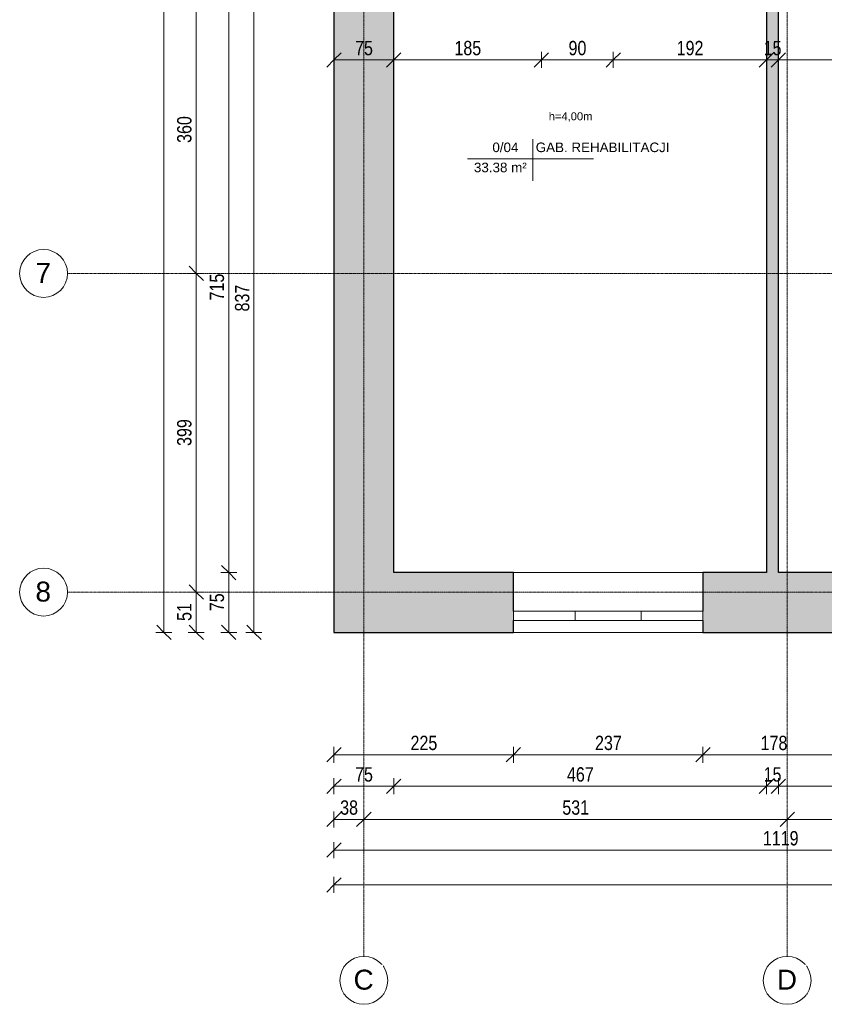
# Model space of a CAD drawing. Header units: centimetres. Extents: x 14727 to 18351, y -10882 to -8514.
# Tile 1 of 20: x 14727 to 15735, y -10882 to -9648. Entities that reach past the tile are written whole.
import ezdxf

# ---------------------------------------------------------------- set-up
doc = ezdxf.new("R2010")
doc.units = ezdxf.units.CM
doc.linetypes.add('Linia siatki', pattern=[0.9925, 0.47, -0.2175, 0.0875, -0.2175])
for name, color, linetype, lineweight in [('A-ANNO-DIMS', 211, 'Continuous', 9), ('A-ANNO-DIMS-100', 211, 'Continuous', 9), ('A-AREA-IDEN', 2, 'Continuous', 9), ('A-DETL-THIN', 151, 'Continuous', 9), ('A-GLAZ', 151, 'Continuous', 9), ('A-WALL', 113, 'Continuous', 9), ('A-WALL-PATT', 111, 'Continuous', 25), ('G-ANNO-TEXT', 231, 'Continuous', 9), ('S-GRID', 1, 'Continuous', 9), ('S-GRID-IDEN', 1, 'Continuous', 9)]:
    doc.layers.add(name, color=color, linetype=linetype, lineweight=lineweight)
doc.styles.add('Arial', font='arial.ttf', dxfattribs={"height": 25})
doc.styles.add('Arial_1', font='arial.ttf', dxfattribs={"height": 12})
doc.styles.add('Arial_2', font='arial.ttf', dxfattribs={"height": 10})
doc.styles.add('Arial_3', font='arial.ttf', dxfattribs={"width": 0.8, "height": 18})
doc.dimstyles.new('Przekątna_-_1_8_mm_Arial', dxfattribs={"dimscale": 30.48, "dimtxt": 18.364669, "dimasz": 0.590551, "dimexe": 0.328084, "dimexo": 0.0625, "dimgap": 0.016404, "dimtad": 1, "dimdec": 0, "dimdsep": 46, "dimtxsty": 'Arial_3', "dimblk1": 'OBLIQUE', "dimblk2": 'OBLIQUE', "dimsah": 1, "dimcen": 0.09, "dimazin": 0, "dimtfac": 1, "dimtdec": 4, "dimtix": 1, "dimtmove": 0, "dimatfit": 3, "dimfxl": 0.328084, "dimfxlon": 1, "dimtvp": 1, "dimtolj": 1, "dimtzin": 0, "dimarcsym": 2})

# ---------------------------------------------------------------- blocks, each defined once
blk = doc.blocks.new('Aluminum_2 szybowe - 160x140-605508-3b_Poziom parteru inwentaryzacja')
at = {"layer": 'A-GLAZ'}
for p, q in [((-137.2, 25.2), (22.8, 25.2)), ((-137.2, 13.7), (-137.2, 25.2)), ((22.8, 25.2), (22.8, 13.7)), ((22.8, 13.7), (-137.2, 13.7))]:
    blk.add_line(p, q, dxfattribs=at)
blk = doc.blocks.new('Siatka - M_Symbol siatki - okrąg-11506-3b_Poziom parteru inwentaryzacja')
at = {"layer": 'S-GRID-IDEN'}
blk.add_circle((0, 0), 0.3, dxfattribs=at)
blk = doc.blocks.new('Etyk_pom_1_mala - Etyk_pom_1_mala-219433-3b_Poziom parteru inwentaryzacja')
at = {"layer": 'A-AREA-IDEN'}
for p, q in [((-0.096, 0.144), (-0.096, -0.378)), ((-0.915, -0.101), (0.666, -0.101))]:
    blk.add_line(p, q, dxfattribs=at)
blk = doc.blocks.new('DIMBLOCK39-3b_Poziom parteru inwentaryzacja')
at = {"layer": 'A-ANNO-DIMS-100'}
for p, q in [((15120.6, -10568.9), (15120.6, -10558.9)), ((15120.6, -10568.9), (15129.6, -10559.9)), ((15345.6, -10568.9), (15345.6, -10558.9)), ((15345.6, -10568.9), (15354.6, -10559.9)), ((15120.6, -10568.9), (15111.6, -10577.9)), ((15120.6, -10568.9), (15345.6, -10568.9)), ((15120.6, -10568.9), (15120.6, -10578.9)), ((15345.6, -10568.9), (15336.6, -10577.9)), ((15345.6, -10568.9), (15345.6, -10578.9))]:
    blk.add_line(p, q, dxfattribs=at)
at = {"layer": 'A-ANNO-DIMS-100', "color": 0, "insert": (15216.6, -10545), "char_height": 18, "width": 39.668, "attachment_point": 1, "line_spacing_factor": 0.941778, "style": 'Arial_3'}
blk.add_mtext('225', dxfattribs=at)
blk = doc.blocks.new('_Oblique')
at = {"color": 0, "linetype": 'ByBlock', "lineweight": -2}
blk.add_line((-0.5, -0.5), (0.5, 0.5), dxfattribs=at)
blk = doc.blocks.new('DIMBLOCK40-3b_Poziom parteru inwentaryzacja')
at = {"layer": 'A-ANNO-DIMS-100'}
for p, q in [((15345.6, -10568.9), (15345.6, -10558.9)), ((15345.6, -10568.9), (15354.6, -10559.9)), ((15583.1, -10568.9), (15583.1, -10558.9)), ((15583.1, -10568.9), (15592.1, -10559.9)), ((15345.6, -10568.9), (15336.6, -10577.9)), ((15345.6, -10568.9), (15583.1, -10568.9)), ((15345.6, -10568.9), (15345.6, -10578.9)), ((15583.1, -10568.9), (15574.1, -10577.9)), ((15583.1, -10568.9), (15583.1, -10578.9))]:
    blk.add_line(p, q, dxfattribs=at)
at = {"layer": 'A-ANNO-DIMS-100', "color": 0, "insert": (15447.8, -10545), "char_height": 18, "width": 39.668, "attachment_point": 1, "line_spacing_factor": 0.941778, "style": 'Arial_3'}
blk.add_mtext('237', dxfattribs=at)
blk = doc.blocks.new('DIMBLOCK41-3b_Poziom parteru inwentaryzacja')
at = {"layer": 'A-ANNO-DIMS-100'}
for p, q in [((15583.1, -10568.9), (15583.1, -10558.9)), ((15583.1, -10568.9), (15592.1, -10559.9)), ((15760.6, -10568.9), (15760.6, -10558.9)), ((15760.6, -10568.9), (15769.6, -10559.9)), ((15583.1, -10568.9), (15574.1, -10577.9)), ((15583.1, -10568.9), (15760.6, -10568.9)), ((15583.1, -10568.9), (15583.1, -10578.9)), ((15760.6, -10568.9), (15751.6, -10577.9)), ((15760.6, -10568.9), (15760.6, -10578.9))]:
    blk.add_line(p, q, dxfattribs=at)
at = {"layer": 'A-ANNO-DIMS-100', "color": 0, "insert": (15655.3, -10545), "char_height": 18, "width": 39.668, "attachment_point": 1, "line_spacing_factor": 0.941778, "style": 'Arial_3'}
blk.add_mtext('178', dxfattribs=at)
blk = doc.blocks.new('DIMBLOCK56-3b_Poziom parteru inwentaryzacja')
at = {"layer": 'A-ANNO-DIMS-100'}
for p, q in [((15120.6, -10608.4), (15120.6, -10598.4)), ((15195.6, -10608.4), (15195.6, -10598.4)), ((15120.6, -10608.4), (15111.6, -10617.4)), ((15120.6, -10608.4), (15129.6, -10599.4)), ((15120.6, -10608.4), (15195.6, -10608.4)), ((15120.6, -10608.4), (15120.6, -10618.4)), ((15195.6, -10608.4), (15186.6, -10617.4)), ((15195.6, -10608.4), (15204.6, -10599.4)), ((15195.6, -10608.4), (15195.6, -10618.4))]:
    blk.add_line(p, q, dxfattribs=at)
at = {"layer": 'A-ANNO-DIMS-100', "color": 0, "insert": (15147.1, -10584.5), "char_height": 18, "width": 26.445, "attachment_point": 1, "line_spacing_factor": 0.941778, "style": 'Arial_3'}
blk.add_mtext('75', dxfattribs=at)
blk = doc.blocks.new('DIMBLOCK57-3b_Poziom parteru inwentaryzacja')
at = {"layer": 'A-ANNO-DIMS-100'}
for p, q in [((15195.6, -10608.4), (15195.6, -10598.4)), ((15662.6, -10608.4), (15662.6, -10598.4)), ((15195.6, -10608.4), (15186.6, -10617.4)), ((15195.6, -10608.4), (15204.6, -10599.4)), ((15195.6, -10608.4), (15662.6, -10608.4)), ((15195.6, -10608.4), (15195.6, -10618.4)), ((15662.6, -10608.4), (15653.6, -10617.4)), ((15662.6, -10608.4), (15671.6, -10599.4)), ((15662.6, -10608.4), (15662.6, -10618.4))]:
    blk.add_line(p, q, dxfattribs=at)
at = {"layer": 'A-ANNO-DIMS-100', "color": 0, "insert": (15412.6, -10584.5), "char_height": 18, "width": 39.668, "attachment_point": 1, "line_spacing_factor": 0.941778, "style": 'Arial_3'}
blk.add_mtext('467', dxfattribs=at)
blk = doc.blocks.new('DIMBLOCK58-3b_Poziom parteru inwentaryzacja')
at = {"layer": 'A-ANNO-DIMS-100'}
for p, q in [((15662.6, -10608.4), (15662.6, -10598.4)), ((15677.6, -10608.4), (15677.6, -10598.4)), ((15662.6, -10608.4), (15653.6, -10617.4)), ((15662.6, -10608.4), (15671.6, -10599.4)), ((15662.6, -10608.4), (15677.6, -10608.4)), ((15662.6, -10608.4), (15662.6, -10618.4)), ((15677.6, -10608.4), (15668.6, -10617.4)), ((15677.6, -10608.4), (15686.6, -10599.4)), ((15677.6, -10608.4), (15677.6, -10618.4))]:
    blk.add_line(p, q, dxfattribs=at)
at = {"layer": 'A-ANNO-DIMS-100', "color": 0, "insert": (15659.1, -10584.5), "char_height": 18, "width": 26.445, "attachment_point": 1, "line_spacing_factor": 0.941778, "style": 'Arial_3'}
blk.add_mtext('15', dxfattribs=at)
blk = doc.blocks.new('DIMBLOCK59-3b_Poziom parteru inwentaryzacja')
at = {"layer": 'A-ANNO-DIMS-100'}
for p, q in [((15677.6, -10608.4), (15677.6, -10598.4)), ((16193.6, -10608.4), (16193.6, -10598.4)), ((15677.6, -10608.4), (15668.6, -10617.4)), ((15677.6, -10608.4), (15686.6, -10599.4)), ((15677.6, -10608.4), (16193.6, -10608.4)), ((15677.6, -10608.4), (15677.6, -10618.4)), ((16193.6, -10608.4), (16184.6, -10617.4)), ((16193.6, -10608.4), (16202.6, -10599.4)), ((16193.6, -10608.4), (16193.6, -10618.4))]:
    blk.add_line(p, q, dxfattribs=at)
at = {"layer": 'A-ANNO-DIMS-100', "color": 0, "insert": (15919.1, -10584.5), "char_height": 18, "width": 39.668, "attachment_point": 1, "line_spacing_factor": 0.941778, "style": 'Arial_3'}
blk.add_mtext('516', dxfattribs=at)
blk = doc.blocks.new('DIMBLOCK67-3b_Poziom parteru inwentaryzacja')
at = {"layer": 'A-ANNO-DIMS-100'}
for p, q in [((15120.6, -10649.9), (15120.6, -10639.9)), ((15120.6, -10649.9), (15129.6, -10640.9)), ((15158.1, -10649.9), (15158.1, -10639.9)), ((15158.1, -10649.9), (15167.1, -10640.9)), ((15120.6, -10649.9), (15111.6, -10658.9)), ((15120.6, -10649.9), (15158.1, -10649.9)), ((15120.6, -10649.9), (15120.6, -10659.9)), ((15158.1, -10649.9), (15149.1, -10658.9)), ((15158.1, -10649.9), (15158.1, -10659.9))]:
    blk.add_line(p, q, dxfattribs=at)
at = {"layer": 'A-ANNO-DIMS-100', "color": 0, "insert": (15128.4, -10626), "char_height": 18, "width": 26.445, "attachment_point": 1, "line_spacing_factor": 0.941778, "style": 'Arial_3'}
blk.add_mtext('38', dxfattribs=at)
blk = doc.blocks.new('DIMBLOCK68-3b_Poziom parteru inwentaryzacja')
at = {"layer": 'A-ANNO-DIMS-100'}
for p, q in [((15158.1, -10649.9), (15158.1, -10639.9)), ((15158.1, -10649.9), (15167.1, -10640.9)), ((15688.6, -10649.9), (15688.6, -10639.9)), ((15688.6, -10649.9), (15697.6, -10640.9)), ((15158.1, -10649.9), (15149.1, -10658.9)), ((15158.1, -10649.9), (15688.6, -10649.9)), ((15158.1, -10649.9), (15158.1, -10659.9)), ((15688.6, -10649.9), (15679.6, -10658.9)), ((15688.6, -10649.9), (15688.6, -10659.9))]:
    blk.add_line(p, q, dxfattribs=at)
at = {"layer": 'A-ANNO-DIMS-100', "color": 0, "insert": (15406.8, -10626), "char_height": 18, "width": 39.668, "attachment_point": 1, "line_spacing_factor": 0.941778, "style": 'Arial_3'}
blk.add_mtext('531', dxfattribs=at)
blk = doc.blocks.new('DIMBLOCK69-3b_Poziom parteru inwentaryzacja')
at = {"layer": 'A-ANNO-DIMS-100'}
for p, q in [((15688.6, -10649.9), (15688.6, -10639.9)), ((15688.6, -10649.9), (15697.6, -10640.9)), ((16219.6, -10649.9), (16219.6, -10639.9)), ((16219.6, -10649.9), (16228.6, -10640.9)), ((15688.6, -10649.9), (15679.6, -10658.9)), ((15688.6, -10649.9), (16219.6, -10649.9)), ((15688.6, -10649.9), (15688.6, -10659.9)), ((16219.6, -10649.9), (16210.6, -10658.9)), ((16219.6, -10649.9), (16219.6, -10659.9))]:
    blk.add_line(p, q, dxfattribs=at)
at = {"layer": 'A-ANNO-DIMS-100', "color": 0, "insert": (15937.6, -10626), "char_height": 18, "width": 39.668, "attachment_point": 1, "line_spacing_factor": 0.941778, "style": 'Arial_3'}
blk.add_mtext('531', dxfattribs=at)
blk = doc.blocks.new('DIMBLOCK75-3b_Poziom parteru inwentaryzacja')
at = {"layer": 'A-ANNO-DIMS-100'}
for p, q in [((15120.6, -10688.3), (15120.6, -10678.3)), ((15120.6, -10688.3), (15129.6, -10679.3)), ((16239.6, -10688.3), (16239.6, -10678.3)), ((16239.6, -10688.3), (16248.6, -10679.3)), ((15120.6, -10688.3), (15111.6, -10697.3)), ((15120.6, -10688.3), (16239.6, -10688.3)), ((15120.6, -10688.3), (15120.6, -10698.3)), ((16239.6, -10688.3), (16230.6, -10697.3)), ((16239.6, -10688.3), (16239.6, -10698.3))]:
    blk.add_line(p, q, dxfattribs=at)
at = {"layer": 'A-ANNO-DIMS-100', "color": 0, "insert": (15658.1, -10664.5), "char_height": 18, "width": 52.89, "attachment_point": 1, "line_spacing_factor": 0.941778, "style": 'Arial_3'}
blk.add_mtext('1119', dxfattribs=at)
blk = doc.blocks.new('DIMBLOCK78-3b_Poziom parteru inwentaryzacja')
at = {"layer": 'A-ANNO-DIMS-100'}
for p, q in [((15120.6, -10732), (15111.6, -10741)), ((15120.6, -10732), (15120.6, -10722)), ((15120.6, -10732), (15129.6, -10723)), ((15120.6, -10732), (17920.6, -10732)), ((15120.6, -10732), (15120.6, -10742)), ((17920.6, -10732), (17911.6, -10741)), ((17920.6, -10732), (17920.6, -10722)), ((17920.6, -10732), (17929.6, -10723)), ((17920.6, -10732), (17920.6, -10742))]:
    blk.add_line(p, q, dxfattribs=at)
at = {"layer": 'A-ANNO-DIMS-100', "color": 0, "insert": (16498.6, -10708.2), "char_height": 18, "width": 52.89, "attachment_point": 1, "line_spacing_factor": 0.941778, "style": 'Arial_3'}
blk.add_mtext('2800', dxfattribs=at)
blk = doc.blocks.new('DIMBLOCK82-3b_Poziom parteru inwentaryzacja')
at = {"layer": 'A-ANNO-DIMS-100'}
for p, q in [((15020.4, -9578.2), (15011.4, -9569.2)), ((15020.4, -9578.2), (15010.4, -9578.2)), ((15020.4, -9578.2), (15020.4, -10415.5)), ((15020.4, -9578.2), (15029.4, -9587.2)), ((15020.4, -9578.2), (15030.4, -9578.2)), ((15020.4, -10415.5), (15011.4, -10406.5)), ((15020.4, -10415.5), (15010.4, -10415.5)), ((15020.4, -10415.5), (15029.4, -10424.5)), ((15020.4, -10415.5), (15030.4, -10415.5))]:
    blk.add_line(p, q, dxfattribs=at)
at = {"layer": 'A-ANNO-DIMS-100', "color": 0, "insert": (14996.6, -10013.4), "char_height": 18, "width": 39.668, "attachment_point": 1, "rotation": 90, "line_spacing_factor": 0.941778, "style": 'Arial_3'}
blk.add_mtext('837', dxfattribs=at)
blk = doc.blocks.new('DIMBLOCK89-3b_Poziom parteru inwentaryzacja')
at = {"layer": 'A-ANNO-DIMS-100'}
for p, q in [((14988.8, -9625.7), (14979.8, -9616.7)), ((14988.8, -9625.7), (14978.8, -9625.7)), ((14988.8, -9625.7), (14988.8, -10340.5)), ((14988.8, -9625.7), (14997.8, -9634.7)), ((14988.8, -9625.7), (14998.8, -9625.7)), ((14988.8, -10340.5), (14979.8, -10331.5)), ((14988.8, -10340.5), (14978.8, -10340.5)), ((14988.8, -10340.5), (14997.8, -10349.5)), ((14988.8, -10340.5), (14998.8, -10340.5))]:
    blk.add_line(p, q, dxfattribs=at)
at = {"layer": 'A-ANNO-DIMS-100', "color": 0, "insert": (14964.9, -9999.6), "char_height": 18, "width": 39.668, "attachment_point": 1, "rotation": 90, "line_spacing_factor": 0.941778, "style": 'Arial_3'}
blk.add_mtext('715', dxfattribs=at)
blk = doc.blocks.new('DIMBLOCK90-3b_Poziom parteru inwentaryzacja')
at = {"layer": 'A-ANNO-DIMS-100'}
for p, q in [((14988.8, -10340.5), (14979.8, -10331.5)), ((14988.8, -10340.5), (14978.8, -10340.5)), ((14988.8, -10340.5), (14988.8, -10415.5)), ((14988.8, -10340.5), (14997.8, -10349.5)), ((14988.8, -10340.5), (14998.8, -10340.5)), ((14988.8, -10415.5), (14979.8, -10406.5)), ((14988.8, -10415.5), (14978.8, -10415.5)), ((14988.8, -10415.5), (14997.8, -10424.5)), ((14988.8, -10415.5), (14998.8, -10415.5))]:
    blk.add_line(p, q, dxfattribs=at)
at = {"layer": 'A-ANNO-DIMS-100', "color": 0, "insert": (14964.9, -10389), "char_height": 18, "width": 26.445, "attachment_point": 1, "rotation": 90, "line_spacing_factor": 0.941778, "style": 'Arial_3'}
blk.add_mtext('75', dxfattribs=at)
blk = doc.blocks.new('DIMBLOCK91-3b_Poziom parteru inwentaryzacja')
at = {"layer": 'A-ANNO-DIMS-100'}
for p, q in [((14948, -10365), (14939, -10356)), ((14948, -10365), (14938, -10365)), ((14948, -10415.5), (14948, -10365)), ((14948, -10365), (14957, -10374)), ((14948, -10365), (14958, -10365)), ((14948, -10415.5), (14939, -10406.5)), ((14948, -10415.5), (14938, -10415.5)), ((14948, -10415.5), (14957, -10424.5)), ((14948, -10415.5), (14958, -10415.5))]:
    blk.add_line(p, q, dxfattribs=at)
at = {"layer": 'A-ANNO-DIMS-100', "color": 0, "insert": (14924.1, -10401.2), "char_height": 18, "width": 26.445, "attachment_point": 1, "rotation": 90, "line_spacing_factor": 0.941778, "style": 'Arial_3'}
blk.add_mtext('51', dxfattribs=at)
blk = doc.blocks.new('DIMBLOCK92-3b_Poziom parteru inwentaryzacja')
at = {"layer": 'A-ANNO-DIMS-100'}
for p, q in [((14948, -9965.7), (14939, -9956.7)), ((14948, -9965.7), (14938, -9965.7)), ((14948, -10365), (14948, -9965.7)), ((14948, -9965.7), (14957, -9974.7)), ((14948, -9965.7), (14958, -9965.7)), ((14948, -10365), (14939, -10356)), ((14948, -10365), (14938, -10365)), ((14948, -10365), (14957, -10374)), ((14948, -10365), (14958, -10365))]:
    blk.add_line(p, q, dxfattribs=at)
at = {"layer": 'A-ANNO-DIMS-100', "color": 0, "insert": (14924.1, -10181.9), "char_height": 18, "width": 39.668, "attachment_point": 1, "rotation": 90, "line_spacing_factor": 0.941778, "style": 'Arial_3'}
blk.add_mtext('399', dxfattribs=at)
blk = doc.blocks.new('DIMBLOCK93-3b_Poziom parteru inwentaryzacja')
at = {"layer": 'A-ANNO-DIMS-100'}
for p, q in [((14948, -9605.7), (14939, -9596.7)), ((14948, -9605.7), (14938, -9605.7)), ((14948, -9965.7), (14948, -9605.7)), ((14948, -9605.7), (14957, -9614.7)), ((14948, -9605.7), (14958, -9605.7)), ((14948, -9965.7), (14939, -9956.7)), ((14948, -9965.7), (14938, -9965.7)), ((14948, -9965.7), (14957, -9974.7)), ((14948, -9965.7), (14958, -9965.7))]:
    blk.add_line(p, q, dxfattribs=at)
at = {"layer": 'A-ANNO-DIMS-100', "color": 0, "insert": (14924.1, -9802.2), "char_height": 18, "width": 39.668, "attachment_point": 1, "rotation": 90, "line_spacing_factor": 0.941778, "style": 'Arial_3'}
blk.add_mtext('360', dxfattribs=at)
blk = doc.blocks.new('DIMBLOCK97-3b_Poziom parteru inwentaryzacja')
at = {"layer": 'A-ANNO-DIMS-100'}
for p, q in [((14907.5, -8812.7), (14898.5, -8803.7)), ((14907.5, -8812.7), (14897.5, -8812.7)), ((14907.5, -8812.7), (14907.5, -10415.5)), ((14907.5, -8812.7), (14916.5, -8821.7)), ((14907.5, -8812.7), (14917.5, -8812.7)), ((14907.5, -10415.5), (14898.5, -10406.5)), ((14907.5, -10415.5), (14897.5, -10415.5)), ((14907.5, -10415.5), (14916.5, -10424.5)), ((14907.5, -10415.5), (14917.5, -10415.5))]:
    blk.add_line(p, q, dxfattribs=at)
at = {"layer": 'A-ANNO-DIMS-100', "color": 0, "insert": (14883.7, -9636.1), "char_height": 18, "width": 52.89, "attachment_point": 1, "rotation": 90, "line_spacing_factor": 0.941778, "style": 'Arial_3'}
blk.add_mtext('1603', dxfattribs=at)
blk = doc.blocks.new('DIMBLOCK119-3b_Poziom parteru inwentaryzacja')
at = {"layer": 'A-ANNO-DIMS-100'}
for p, q in [((15120.6, -9698.2), (15120.6, -9688.2)), ((15120.6, -9698.2), (15129.6, -9689.2)), ((15195.6, -9698.2), (15195.6, -9688.2)), ((15195.6, -9698.2), (15204.6, -9689.2)), ((15120.6, -9698.2), (15111.6, -9707.2)), ((15120.6, -9698.2), (15195.6, -9698.2)), ((15120.6, -9698.2), (15120.6, -9708.2)), ((15195.6, -9698.2), (15186.6, -9707.2)), ((15195.6, -9698.2), (15195.6, -9708.2))]:
    blk.add_line(p, q, dxfattribs=at)
at = {"layer": 'A-ANNO-DIMS-100', "color": 0, "insert": (15147.1, -9674.3), "char_height": 18, "width": 26.445, "attachment_point": 1, "line_spacing_factor": 0.941778, "style": 'Arial_3'}
blk.add_mtext('75', dxfattribs=at)
blk = doc.blocks.new('DIMBLOCK120-3b_Poziom parteru inwentaryzacja')
at = {"layer": 'A-ANNO-DIMS-100'}
for p, q in [((15195.6, -9698.2), (15195.6, -9688.2)), ((15195.6, -9698.2), (15204.6, -9689.2)), ((15380.6, -9698.2), (15380.6, -9688.2)), ((15380.6, -9698.2), (15389.6, -9689.2)), ((15195.6, -9698.2), (15186.6, -9707.2)), ((15195.6, -9698.2), (15380.6, -9698.2)), ((15195.6, -9698.2), (15195.6, -9708.2)), ((15380.6, -9698.2), (15371.6, -9707.2)), ((15380.6, -9698.2), (15380.6, -9708.2))]:
    blk.add_line(p, q, dxfattribs=at)
at = {"layer": 'A-ANNO-DIMS-100', "color": 0, "insert": (15271.6, -9674.3), "char_height": 18, "width": 39.668, "attachment_point": 1, "line_spacing_factor": 0.941778, "style": 'Arial_3'}
blk.add_mtext('185', dxfattribs=at)
blk = doc.blocks.new('DIMBLOCK121-3b_Poziom parteru inwentaryzacja')
at = {"layer": 'A-ANNO-DIMS-100'}
for p, q in [((15380.6, -9698.2), (15380.6, -9688.2)), ((15380.6, -9698.2), (15389.6, -9689.2)), ((15470.6, -9698.2), (15470.6, -9688.2)), ((15470.6, -9698.2), (15479.6, -9689.2)), ((15380.6, -9698.2), (15371.6, -9707.2)), ((15380.6, -9698.2), (15470.6, -9698.2)), ((15380.6, -9698.2), (15380.6, -9708.2)), ((15470.6, -9698.2), (15461.6, -9707.2)), ((15470.6, -9698.2), (15470.6, -9708.2))]:
    blk.add_line(p, q, dxfattribs=at)
at = {"layer": 'A-ANNO-DIMS-100', "color": 0, "insert": (15414.6, -9674.3), "char_height": 18, "width": 26.445, "attachment_point": 1, "line_spacing_factor": 0.941778, "style": 'Arial_3'}
blk.add_mtext('90', dxfattribs=at)
blk = doc.blocks.new('DIMBLOCK122-3b_Poziom parteru inwentaryzacja')
at = {"layer": 'A-ANNO-DIMS-100'}
for p, q in [((15470.6, -9698.2), (15470.6, -9688.2)), ((15470.6, -9698.2), (15479.6, -9689.2)), ((15662.6, -9698.2), (15662.6, -9688.2)), ((15662.6, -9698.2), (15671.6, -9689.2)), ((15470.6, -9698.2), (15461.6, -9707.2)), ((15470.6, -9698.2), (15662.6, -9698.2)), ((15470.6, -9698.2), (15470.6, -9708.2)), ((15662.6, -9698.2), (15653.6, -9707.2)), ((15662.6, -9698.2), (15662.6, -9708.2))]:
    blk.add_line(p, q, dxfattribs=at)
at = {"layer": 'A-ANNO-DIMS-100', "color": 0, "insert": (15550.1, -9674.3), "char_height": 18, "width": 39.668, "attachment_point": 1, "line_spacing_factor": 0.941778, "style": 'Arial_3'}
blk.add_mtext('192', dxfattribs=at)
blk = doc.blocks.new('DIMBLOCK123-3b_Poziom parteru inwentaryzacja')
at = {"layer": 'A-ANNO-DIMS-100'}
for p, q in [((15662.6, -9698.2), (15662.6, -9688.2)), ((15662.6, -9698.2), (15671.6, -9689.2)), ((15677.6, -9698.2), (15677.6, -9688.2)), ((15677.6, -9698.2), (15686.6, -9689.2)), ((15662.6, -9698.2), (15653.6, -9707.2)), ((15662.6, -9698.2), (15677.6, -9698.2)), ((15662.6, -9698.2), (15662.6, -9708.2)), ((15677.6, -9698.2), (15668.6, -9707.2)), ((15677.6, -9698.2), (15677.6, -9708.2))]:
    blk.add_line(p, q, dxfattribs=at)
at = {"layer": 'A-ANNO-DIMS-100', "color": 0, "insert": (15659.1, -9674.3), "char_height": 18, "width": 26.445, "attachment_point": 1, "line_spacing_factor": 0.941778, "style": 'Arial_3'}
blk.add_mtext('15', dxfattribs=at)
blk = doc.blocks.new('DIMBLOCK124-3b_Poziom parteru inwentaryzacja')
at = {"layer": 'A-ANNO-DIMS-100'}
for p, q in [((15677.6, -9698.2), (15677.6, -9688.2)), ((15677.6, -9698.2), (15686.6, -9689.2)), ((15882.6, -9698.2), (15882.6, -9688.2)), ((15882.6, -9698.2), (15891.6, -9689.2)), ((15677.6, -9698.2), (15668.6, -9707.2)), ((15677.6, -9698.2), (15882.6, -9698.2)), ((15677.6, -9698.2), (15677.6, -9708.2)), ((15882.6, -9698.2), (15873.6, -9707.2)), ((15882.6, -9698.2), (15882.6, -9708.2))]:
    blk.add_line(p, q, dxfattribs=at)
at = {"layer": 'A-ANNO-DIMS-100', "color": 0, "insert": (15763.6, -9674.3), "char_height": 18, "width": 39.668, "attachment_point": 1, "line_spacing_factor": 0.941778, "style": 'Arial_3'}
blk.add_mtext('205', dxfattribs=at)

msp = doc.modelspace()

# ---------------------------------------------------------------- hatches: boundary and pattern name
at = {"layer": 'A-WALL-PATT', "lineweight": 9}
h = msp.add_hatch(color=256, dxfattribs=at)
h.paths.add_polyline_path([(15195.6, -10415.5), (15195.6, -9578.2), (15120.6, -9578.2), (15120.6, -10415.5)])
h.paths.add_polyline_path([(15195.6, -9388.2), (15195.6, -8842.7), (15120.6, -8842.7), (15120.6, -9388.2), (15185.6, -9388.2)])
msp.add_hatch(color=256, dxfattribs=at).paths.add_polyline_path([(15677.6, -10340.5), (15677.6, -9625.7), (15662.6, -9625.7), (15662.6, -10340.5)])
h = msp.add_hatch(color=256, dxfattribs=at)
h.paths.add_polyline_path([(16239.6, -10415.5), (16239.6, -10340.5), (15998.1, -10340.5), (15998.1, -10415.5), (16228.4, -10415.5)])
h.paths.add_polyline_path([(15760.6, -10415.5), (15760.6, -10340.5), (15583.1, -10340.5), (15583.1, -10415.5), (15701.4, -10415.5)])
h.paths.add_polyline_path([(15345.6, -10415.5), (15345.6, -10340.5), (15195.6, -10340.5), (15195.6, -10415.5), (15279.7, -10415.5)])

# ---------------------------------------------------------------- linework, layer by layer
at = {"layer": 'A-DETL-THIN'}
for p, q in [((15662.6, -9764.2), (15662.6, -9859.2)), ((15662.6, -10122.9), (15662.6, -9922.9))]:
    msp.add_line(p, q, dxfattribs=at)
at = {"layer": 'A-WALL', "lineweight": 25}
for p, q in [((15120.6, -9630.7), (15120.6, -10415.5)), ((15195.6, -10340.5), (15195.6, -9625.7)), ((15662.6, -9625.7), (15662.6, -10340.5)), ((15677.6, -10340.5), (15677.6, -9625.7)), ((15345.6, -10340.5), (15195.6, -10340.5)), ((15345.6, -10389.1), (15345.6, -10340.5)), ((15662.6, -10340.5), (15583.1, -10340.5)), ((15583.1, -10340.5), (15583.1, -10389.1)), ((15760.6, -10340.5), (15677.6, -10340.5)), ((15345.6, -10415.5), (15345.6, -10400.5)), ((15583.1, -10400.5), (15583.1, -10415.5)), ((15120.6, -10415.5), (15345.6, -10415.5)), ((15583.1, -10415.5), (15760.6, -10415.5))]:
    msp.add_line(p, q, dxfattribs=at)
at = {"layer": 'A-WALL'}
for p, q in [((15345.6, -10340.5), (15583.1, -10340.5)), ((15583.1, -10415.5), (15345.6, -10415.5))]:
    msp.add_line(p, q, dxfattribs=at)
at = {"layer": 'S-GRID', "linetype": 'Linia siatki'}
for p, q in [((15158.1, -8573.6), (15158.1, -10821.6)), ((15688.6, -8573.6), (15688.6, -10821.6)), ((14786.8, -9965.7), (18291, -9965.7)), ((14786.8, -10365), (18291, -10365))]:
    msp.add_line(p, q, dxfattribs=at)

# ---------------------------------------------------------------- block references
at = {"layer": 'A-AREA-IDEN', "xscale": 99.99999999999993, "yscale": 99.99999999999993, "zscale": 99.99999999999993}
msp.add_blockref('Etyk_pom_1_mala - Etyk_pom_1_mala-219433-3b_Poziom parteru inwentaryzacja', (15379.4, -9811.9), dxfattribs=at)
at = {"layer": 'A-GLAZ', "rotation": 180}
for p in [(15368.5, -10375.3), (15445.9, -10375.3)]:
    msp.add_blockref('Aluminum_2 szybowe - 160x140-605508-3b_Poziom parteru inwentaryzacja', p, dxfattribs=at)
at = {"layer": 'S-GRID-IDEN', "xscale": 99.99999999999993, "yscale": 99.99999999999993, "zscale": 99.99999999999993}
for p, rotation in [((14756.8, -9965.7), 269.9999999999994), ((14756.8, -10365), 269.9999999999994), ((15158.1, -10851.6), 180), ((15688.6, -10851.6), 180)]:
    msp.add_blockref('Siatka - M_Symbol siatki - okrąg-11506-3b_Poziom parteru inwentaryzacja', p, dxfattribs=dict(at, rotation=rotation))

# ---------------------------------------------------------------- texts
at = {"layer": 'A-AREA-IDEN', "char_height": 12, "attachment_point": 1, "style": 'Arial_1'}
for s, insert, width in [('0/04', (15319.2, -9801.7), 42.489), ('GAB. REHABILITACJI', (15373.5, -9801.7), 218.059), ('33.38 m²', (15296.1, -9826.9), 85.781)]:
    msp.add_mtext(s, dxfattribs=dict(at, insert=insert, width=width))
at = {"layer": 'G-ANNO-TEXT', "color": 7, "insert": (15389.8, -9763.8), "char_height": 10, "width": 64.937, "attachment_point": 1, "style": 'Arial_2'}
msp.add_mtext('h=4,00m', dxfattribs=at)

# ---------------------------------------------------------------- dimensions: what is measured, and where the dimension line sits
at = {"layer": 'A-ANNO-DIMS'}
for base, p1, p2, override, picture, middle in [((14907.5, -10415.5), (14917.5, -8812.7), (14917.5, -10415.5), {"dimpost": '<>', "dimfxl": 1602.774794}, 'DIMBLOCK97-3b_Poziom parteru inwentaryzacja', (14897.8, -9614.1)), ((15020.4, -10415.5), (15030.4, -9578.2), (15030.4, -10415.5), {"dimpost": '<>', "dimfxl": 837.274794}, 'DIMBLOCK82-3b_Poziom parteru inwentaryzacja', (15010.7, -9996.9)), ((14948, -9605.7), (14938, -9965.7), (14938, -9605.7), {"dimpost": '<>', "dimfxl": 360}, 'DIMBLOCK93-3b_Poziom parteru inwentaryzacja', (14938.3, -9785.7)), ((14988.8, -10340.5), (14998.8, -9625.7), (14998.8, -10340.5), {"dimpost": '<>', "dimfxl": 714.774794}, 'DIMBLOCK89-3b_Poziom parteru inwentaryzacja', (14979.1, -9983.1)), ((14948, -9965.7), (14938, -10365), (14938, -9965.7), {"dimpost": '<>', "dimfxl": 399.25}, 'DIMBLOCK92-3b_Poziom parteru inwentaryzacja', (14938.3, -10165.3)), ((14988.8, -10415.5), (14998.8, -10340.5), (14998.8, -10415.5), {"dimpost": '<>', "dimfxl": 75}, 'DIMBLOCK90-3b_Poziom parteru inwentaryzacja', (14979.1, -10378)), ((14947.9759, -10364.9649), (14957.9759, -10415.4897), (14937.9759, -10364.9649), {"dimpost": '<>', "dimfxl": 54.339257}, 'DIMBLOCK91-3b_Poziom parteru inwentaryzacja', (14938.2856, -10390.2273))]:
    dim = msp.add_linear_dim(base=base, p1=p1, p2=p2, angle=90, dimstyle='Przekątna_-_1_8_mm_Arial', override=override, dxfattribs=at)
    dim.commit()
    dim.dimension.update_dxf_attribs({"geometry": picture, "text_midpoint": middle})
for base, p1, p2, override, picture, middle in [((15195.6, -9698.2), (15120.6, -9688.2), (15195.6, -9688.2), {"dimpost": '<>', "dimfxl": 75}, 'DIMBLOCK119-3b_Poziom parteru inwentaryzacja', (15158.1, -9688.5)), ((15380.6, -9698.2), (15195.6, -9688.2), (15380.6, -9688.2), {"dimpost": '<>', "dimfxl": 185}, 'DIMBLOCK120-3b_Poziom parteru inwentaryzacja', (15288.1, -9688.5)), ((15470.6, -9698.2), (15380.6, -9688.2), (15470.6, -9688.2), {"dimpost": '<>', "dimfxl": 90}, 'DIMBLOCK121-3b_Poziom parteru inwentaryzacja', (15425.6, -9688.5)), ((15662.6, -9698.2), (15470.6, -9688.2), (15662.6, -9688.2), {"dimpost": '<>', "dimfxl": 192}, 'DIMBLOCK122-3b_Poziom parteru inwentaryzacja', (15566.6, -9688.5)), ((15677.6, -9698.2), (15662.6, -9688.2), (15677.6, -9688.2), {"dimpost": '<>', "dimfxl": 15}, 'DIMBLOCK123-3b_Poziom parteru inwentaryzacja', (15670.1, -9688.5)), ((15882.6, -9698.2), (15677.6, -9688.2), (15882.6, -9688.2), {"dimpost": '<>', "dimfxl": 205}, 'DIMBLOCK124-3b_Poziom parteru inwentaryzacja', (15780.1, -9688.5)), ((15345.6, -10568.9), (15120.6, -10558.9), (15345.6, -10558.9), {"dimpost": '<>', "dimfxl": 225}, 'DIMBLOCK39-3b_Poziom parteru inwentaryzacja', (15233.1, -10559.2)), ((15583.0826, -10568.9116), (15345.6226, -10558.9116), (15583.0826, -10558.9116), {"dimpost": '<>', "dimfxl": 237.46}, 'DIMBLOCK40-3b_Poziom parteru inwentaryzacja', (15464.3526, -10559.2151)), ((15760.6226, -10568.9116), (15583.0826, -10558.9116), (15760.6226, -10558.9116), {"dimpost": '<>', "dimfxl": 177.54}, 'DIMBLOCK41-3b_Poziom parteru inwentaryzacja', (15671.8526, -10559.2212)), ((15195.6, -10608.4), (15120.6, -10598.4), (15195.6, -10598.4), {"dimpost": '<>', "dimfxl": 75}, 'DIMBLOCK56-3b_Poziom parteru inwentaryzacja', (15158.1, -10598.7)), ((15662.6, -10608.4), (15195.6, -10598.4), (15662.6, -10598.4), {"dimpost": '<>', "dimfxl": 467}, 'DIMBLOCK57-3b_Poziom parteru inwentaryzacja', (15429.1, -10598.7)), ((15677.6, -10608.4), (15662.6, -10598.4), (15677.6, -10598.4), {"dimpost": '<>', "dimfxl": 15}, 'DIMBLOCK58-3b_Poziom parteru inwentaryzacja', (15670.1, -10598.7)), ((16193.6, -10608.4), (15677.6, -10598.4), (16193.6, -10598.4), {"dimpost": '<>', "dimfxl": 516}, 'DIMBLOCK59-3b_Poziom parteru inwentaryzacja', (15935.6, -10598.7)), ((15158.1225548, -10649.865427), (15120.6225548, -10639.865427), (15158.1225548, -10639.865427), {"dimpost": '<>', "dimfxl": 37.5}, 'DIMBLOCK67-3b_Poziom parteru inwentaryzacja', (15139.3725548, -10640.168974)), ((15688.6225548, -10649.865427), (15158.1225548, -10639.865427), (15688.6225548, -10639.865427), {"dimpost": '<>', "dimfxl": 530.5}, 'DIMBLOCK68-3b_Poziom parteru inwentaryzacja', (15423.3725548, -10640.168974)), ((16219.6, -10649.9), (15688.6, -10639.9), (16219.6, -10639.9), {"dimpost": '<>', "dimfxl": 531}, 'DIMBLOCK69-3b_Poziom parteru inwentaryzacja', (15954.1, -10640.2)), ((16239.6, -10688.3), (15120.6, -10678.3), (16239.6, -10678.3), {"dimpost": '<>', "dimfxl": 1119}, 'DIMBLOCK75-3b_Poziom parteru inwentaryzacja', (15680.1, -10678.7)), ((17920.6, -10732), (15120.6, -10722), (17920.6, -10722), {"dimpost": '<>', "dimfxl": 2800}, 'DIMBLOCK78-3b_Poziom parteru inwentaryzacja', (16520.6, -10722.4))]:
    dim = msp.add_linear_dim(base=base, p1=p1, p2=p2, dimstyle='Przekątna_-_1_8_mm_Arial', override=override, dxfattribs=at)
    dim.commit()
    dim.dimension.update_dxf_attribs({"geometry": picture, "text_midpoint": middle})

# ---------------------------------------------------------------- next in the draw order: texts
at = {"layer": 'S-GRID-IDEN', "char_height": 25, "attachment_point": 1, "style": 'Arial', "bg_fill": 3, "box_fill_scale": 1.25, "bg_fill_color": 256, "bg_fill_true_color": 13158600, "bg_fill_transparency": 0}
for s, insert, width in [('\\fArial|b0|i0|c238|p34|;7', (14746.6, -9952.6), 23.249), ('\\fArial|b0|i0|c238|p34|;8', (14746.6, -10351.9), 23.249), ('\\fArial|b0|i0|c238|p34|;C', (15145.2, -10838.2), 30.464), ('\\fArial|b0|i0|c238|p34|;D', (15675.7, -10838.2), 30.464)]:
    msp.add_mtext(s, dxfattribs=dict(at, insert=insert, width=width))

doc.saveas('drawing.dxf')
